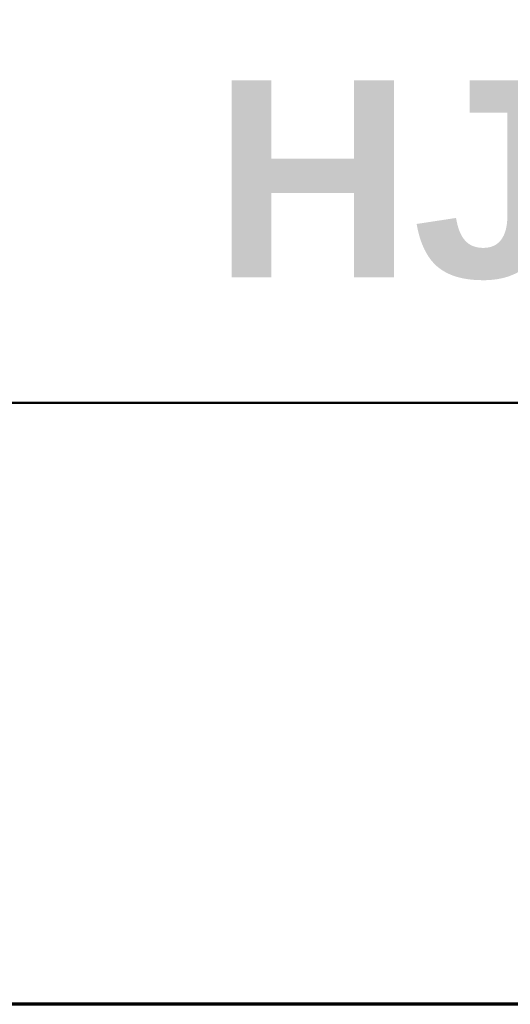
# Model space of a CAD drawing. Header units: inches. Extents: x 0.2 to 29.5, y 0.6 to 18.6.
# Tile 18 of 21: x 24.654 to 25.524, y 1.085 to 2.833. Entities that reach past the tile are written whole.
import ezdxf

# ---------------------------------------------------------------- set-up
doc = ezdxf.new("R2010")
doc.units = ezdxf.units.IN
doc.header["$LTSCALE"] = 1.75
doc.header["$MEASUREMENT"] = 0
doc.layers.add('Border (ANSI)', color=7, linetype='Continuous', lineweight=70)
doc.layers.add('Title (ANSI)', color=7, linetype='Continuous', lineweight=50)
doc.styles.add('Text Style107', font='arialbd.ttf')
doc.styles.add('Text Style117', font='arialbd.ttf')
doc.styles.add('Text Style47', font='ARIALN.TTF')
doc.styles.add('Text Style50', font='arial.ttf')
doc.styles.add('Text Style55', font='arial.ttf')
doc.styles.add('Text Style59', font='arial.ttf')

# ---------------------------------------------------------------- blocks, each defined once
blk = doc.blocks.new('Borders Default Border')
at = {"layer": 'Border (ANSI)', "flags": 128}
blk.add_lwpolyline([(0.38, 0.62), (0.38, 10.38), (16.62, 10.38), (16.62, 0.62), (0.38, 0.62)], dxfattribs=at)
blk = doc.blocks.new('Title Blocks ICD TITLE BLOCK MM CUSTOMER')
at = {"layer": 'Title (ANSI)'}
for p, q in [((7.26633, 7.80222), (11.26137, 7.80222)), ((11.26137, 7.19206), (3.26137, 7.19206))]:
    blk.add_line(p, q, dxfattribs=at)
for tag, p, height, style in [('<TITLE_1>_001', (3.63676, 8.33746), 0.09, 'Text Style50'), ('DESIGNER_001', (8.77888, 8.32936), 0.09, 'Text Style50'), ('<DRAWN_DATE>_001', (10.54358, 8.32939), 0.09, 'Text Style50'), ('<PART_NUMBER>_001', (8.9256, 7.92928), 0.2, 'Text Style117'), ('Sheet_Size_001', (7.36508, 7.90552), 0.13, 'Text Style55'), ('<REVISION_NUMBER>_001', (10.7692, 7.85278), 0.18, 'Text Style107'), ('Number_of_sheets_001', (11.09697, 7.2619), 0.08, 'Text Style59'), ('COPYRIGHT_YEAR_001', (4.6229, 7.27065), 0.07, 'Text Style47'), ('Sheet_Number_001', (10.80007, 7.2619), 0.08, 'Text Style59'), ('<SCALE>_001', (9.82544, 7.2503), 0.08, 'Text Style59')]:
    blk.add_attdef(tag, p, '', height=height, dxfattribs=dict(at, style=style))

msp = doc.modelspace()

# ---------------------------------------------------------------- block references
at = {"xscale": 1.75, "yscale": 1.75, "zscale": 1.75}
msp.add_blockref('Borders Default Border', (0, 0), dxfattribs=at)
ref = msp.add_blockref('Title Blocks ICD TITLE BLOCK MM CUSTOMER', (9.3776, -11.5011), dxfattribs=dict(xscale=1.75, yscale=1.75, zscale=1.75))
ref.add_attrib('<PART_NUMBER>_001', 'HJD2_', (24.9974, 2.3751), dxfattribs={"layer": 'Title (ANSI)', "height": 0.35, "style": 'Text Style117'})

doc.saveas('drawing.dxf')
